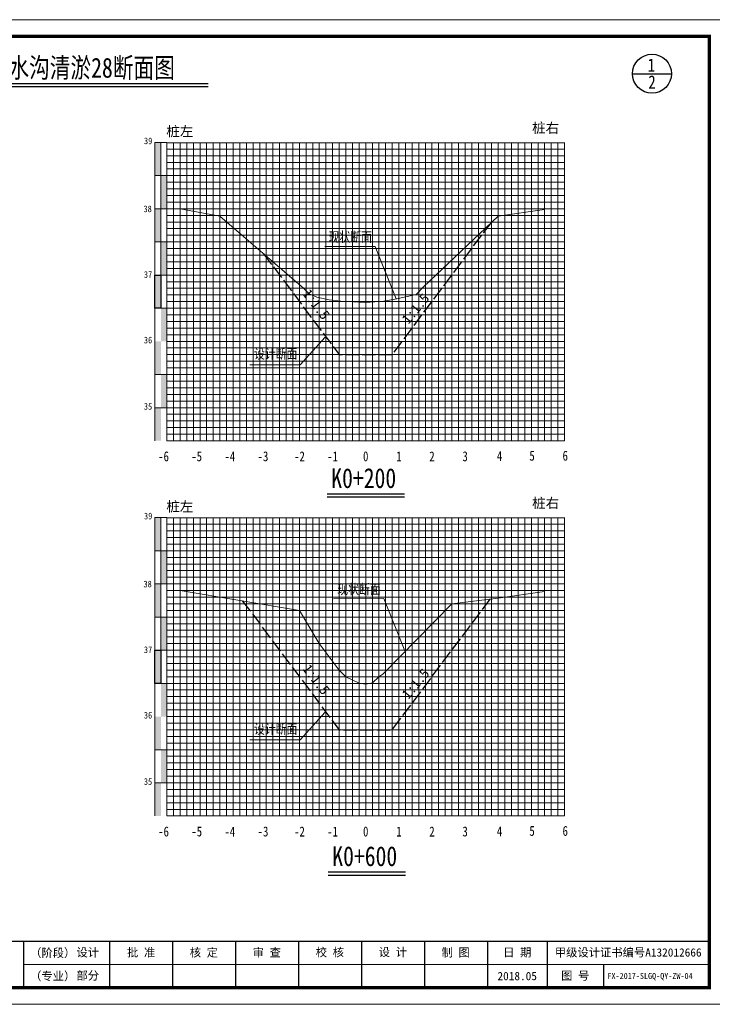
# Model space of a CAD drawing. Extents: x 464172 to 473094, y 3847158 to 3855433.
# Tile 96 of 98: x 471430 to 471639, y 3854203 to 3854500. Entities that reach past the tile are written whole.
import ezdxf
from ezdxf.enums import TextEntityAlignment as Align

# ---------------------------------------------------------------- set-up
doc = ezdxf.new("R2010")
doc.units = 0
doc.linetypes.add('4415', pattern=[5, 4, -1])
doc.layers.get('0').update_dxf_attribs({"linetype": 'CONTINUOUS'})
for name, color, linetype, lineweight in [('0.13文字', 3, 'CONTINUOUS', 13), ('2', 61, 'CONTINUOUS', 30), ('3', 8, 'CONTINUOUS', 5)]:
    doc.layers.add(name, color=color, linetype=linetype, lineweight=lineweight)
for name, color, linetype in [('DIMTEX', 7, 'CONTINUOUS'), ('DMX', 1, 'CONTINUOUS'), ('断面', 7, 'CONTINUOUS')]:
    doc.layers.add(name, color=color, linetype=linetype)
doc.styles.add('LYJFS', font='times.ttf', dxfattribs={"width": 0.7})
doc.styles.add('STYLE2', font='txt', dxfattribs={"width": 0.8})
doc.styles.add('仿宋', font='FangSong_GB2312.ttf', dxfattribs={"width": 0.8})
doc.styles.add('仿宋体', font='FangSong_GB2312.ttf', dxfattribs={"width": 0.8})
doc.styles.add('宋体', font='txt')
doc.styles.add('等线体', font='simhei.ttf')

# ---------------------------------------------------------------- blocks, each defined once
blk = doc.blocks.new('TK')
at = {"lineweight": 0}
for p, q in [((0, 297), (420, 297)), ((415, 12), (208, 12)), ((420, 0), (0, 0))]:
    blk.add_line(p, q, dxfattribs=at)
for p, q in [((208, 19), (208, 5)), ((234, 19), (234, 5)), ((253, 19), (253, 5)), ((272, 19), (272, 5)), ((291, 19), (291, 5)), ((310, 19), (310, 5)), ((329, 19), (329, 5)), ((348, 19), (348, 5)), ((366, 19), (366, 5)), ((383, 12), (383, 5))]:
    blk.add_line(p, q)
at = {"lineweight": 0, "const_width": 1}
blk.add_lwpolyline([(25, 292), (415, 292), (415, 5), (25, 5)], close=True, dxfattribs=at)
at = {"lineweight": 0, "const_width": 0.4}
blk.add_lwpolyline([(415, 19), (25, 19)], dxfattribs=at)
at = {"style": 'LYJFS'}
for s, p in [('（阶段）', (216.8339300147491, 15.5)), ('（专业）', (216.8339300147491, 8.5))]:
    blk.add_text(s, height=2.5, dxfattribs=at).set_placement(p, align=Align.MIDDLE_CENTER)
at = {"style": '仿宋'}
blk.add_text('2018.05', height=2.5, dxfattribs=at).set_placement((357, 8.5), align=Align.MIDDLE)
at = {"char_height": 2.5, "attachment_point": 5, "style": '宋体'}
for s, insert in [('设计', (227.4021536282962, 15.5)), ('批 准', (243.5, 15.5)), ('核 定', (262.4375, 15.47222222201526)), ('审 查', (281.4305555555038, 15.47328627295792)), ('校 核', (300.4652777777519, 15.54328155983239)), ('设 计', (319.4722222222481, 15.59333057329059)), ('制 图', (338.4166666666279, 15.4779241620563)), ('日 期', (357, 15.5)), ('甲级设计证书编号A132012666', (390.5, 15.5)), ('部分', (227.4021536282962, 8.5)), ('图 号', (374.5, 8.5))]:
    blk.add_mtext(s, dxfattribs=dict(at, insert=insert))

msp = doc.modelspace()

# ---------------------------------------------------------------- hatches: boundary and pattern name
at = {"linetype": 'Continuous'}
for points in [[(471471.0478901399, 3854462.753832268), (471472.8478901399, 3854462.753832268), (471472.8478901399, 3854452.753832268), (471471.0478901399, 3854452.753832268)], [(471472.8478901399, 3854452.753832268), (471474.64789014, 3854452.753832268), (471474.64789014, 3854442.753832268), (471472.8478901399, 3854442.753832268)], [(471471.0478901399, 3854442.753832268), (471472.8478901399, 3854442.753832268), (471472.8478901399, 3854432.753832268), (471471.0478901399, 3854432.753832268)], [(471472.8478901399, 3854432.753832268), (471474.64789014, 3854432.753832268), (471474.64789014, 3854422.753832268), (471472.8478901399, 3854422.753832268)], [(471471.0478901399, 3854422.753832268), (471472.8478901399, 3854422.753832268), (471472.8478901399, 3854412.753832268), (471471.0478901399, 3854412.753832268)], [(471472.8478901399, 3854412.753832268), (471474.64789014, 3854412.753832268), (471474.64789014, 3854402.753832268), (471472.8478901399, 3854402.753832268)], [(471471.0478901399, 3854402.753832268), (471472.8478901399, 3854402.753832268), (471472.8478901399, 3854392.753832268), (471471.0478901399, 3854392.753832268)], [(471472.8542508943, 3854392.778557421), (471474.6542508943, 3854392.778557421), (471474.6542508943, 3854382.778557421), (471472.8542508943, 3854382.778557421)], [(471471.0478901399, 3854382.749768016), (471472.8478901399, 3854382.749768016), (471472.8478901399, 3854372.749768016), (471471.0478901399, 3854372.749768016)], [(471471.0478901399, 3854349.590957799), (471472.8478901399, 3854349.590957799), (471472.8478901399, 3854339.590957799), (471471.0478901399, 3854339.590957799)], [(471472.8478901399, 3854339.590957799), (471474.64789014, 3854339.590957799), (471474.64789014, 3854329.590957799), (471472.8478901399, 3854329.590957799)], [(471471.0478901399, 3854329.590957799), (471472.8478901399, 3854329.590957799), (471472.8478901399, 3854319.590957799), (471471.0478901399, 3854319.590957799)], [(471472.8478901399, 3854319.590957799), (471474.64789014, 3854319.590957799), (471474.64789014, 3854309.590957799), (471472.8478901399, 3854309.590957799)], [(471471.0478901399, 3854309.590957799), (471472.8478901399, 3854309.590957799), (471472.8478901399, 3854299.590957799), (471471.0478901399, 3854299.590957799)], [(471472.8478901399, 3854299.590957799), (471474.64789014, 3854299.590957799), (471474.64789014, 3854289.590957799), (471472.8478901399, 3854289.590957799)], [(471471.0478901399, 3854289.590957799), (471472.8478901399, 3854289.590957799), (471472.8478901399, 3854279.590957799), (471471.0478901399, 3854279.590957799)], [(471472.8542508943, 3854279.615682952), (471474.6542508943, 3854279.615682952), (471474.6542508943, 3854269.615682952), (471472.8542508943, 3854269.615682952)], [(471471.0478901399, 3854269.586893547), (471472.8478901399, 3854269.586893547), (471472.8478901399, 3854259.586893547), (471471.0478901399, 3854259.586893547)]]:
    msp.add_hatch(color=7, dxfattribs=at).paths.add_polyline_path(points)

# ---------------------------------------------------------------- linework, layer by layer
at = {"color": 1, "linetype": '4415', "lineweight": 30, "flags": 128}
for points in [[(471503.8229363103, 3854429.187104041), (471526.64789014, 3854398.753832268), (471542.6478901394, 3854398.753832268), (471572.2671558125, 3854438.246186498)], [(471497.3816456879, 3854324.468665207), (471499.6478901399, 3854321.590957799), (471499.6478901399, 3854321.590957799), (471526.64789014, 3854285.590957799), (471542.6478901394, 3854285.590957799), (471572.2283983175, 3854325.031635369)]]:
    msp.add_lwpolyline(points, dxfattribs=at)
at = {"linetype": 'Continuous', "lineweight": 20, "flags": 128}
for points in [[(471543.8173995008, 3854415.631560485), (471537.4714616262, 3854431.406591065), (471522.3200719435, 3854431.380278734)], [(471522.4337343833, 3854404.034437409), (471514.8635726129, 3854395.699979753), (471499.7121829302, 3854395.673667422)], [(471546.4210674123, 3854309.368261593), (471540.0751295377, 3854325.143292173), (471524.9237398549, 3854325.116979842)], [(471522.4337343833, 3854290.87156294), (471514.8635726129, 3854282.537105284), (471499.7121829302, 3854282.510792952)]]:
    msp.add_lwpolyline(points, dxfattribs=at)
at = {"linetype": 'Continuous', "flags": 128}
for points in [[(471471.0478901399, 3854422.753832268), (471472.8478901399, 3854422.753832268), (471472.8478901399, 3854412.753832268), (471471.0478901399, 3854412.753832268)], [(471471.0478901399, 3854309.590957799), (471472.8478901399, 3854309.590957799), (471472.8478901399, 3854299.590957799), (471471.0478901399, 3854299.590957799)]]:
    msp.add_lwpolyline(points, close=True, dxfattribs=at)
at = {"layer": '2', "color": 7, "lineweight": 15}
for points in [[(471474.6478901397, 3854462.687731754), (471594.6478901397, 3854462.687731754)], [(471484.6478901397, 3854462.753832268), (471484.6478901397, 3854372.753832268)], [(471494.6478901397, 3854462.753832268), (471494.6478901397, 3854372.753832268)], [(471504.6478901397, 3854462.753832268), (471504.6478901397, 3854372.753832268)], [(471514.6478901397, 3854462.753832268), (471514.6478901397, 3854372.753832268)], [(471544.6478901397, 3854462.753832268), (471544.6478901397, 3854372.753832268)], [(471554.6478901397, 3854462.753832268), (471554.6478901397, 3854372.753832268)], [(471564.6478901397, 3854462.753832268), (471564.6478901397, 3854372.753832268)], [(471574.6478901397, 3854462.753832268), (471574.6478901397, 3854372.753832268)], [(471584.6478901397, 3854462.753832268), (471584.6478901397, 3854372.753832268)], [(471594.6478901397, 3854462.753832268), (471594.6478901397, 3854372.753832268)], [(471474.6478901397, 3854452.753832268), (471594.6478901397, 3854452.753832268)], [(471474.6478901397, 3854442.753832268), (471594.6478901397, 3854442.753832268)], [(471474.6478901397, 3854432.753832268), (471594.6478901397, 3854432.753832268)], [(471474.6478901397, 3854422.753832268), (471594.6478901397, 3854422.753832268)], [(471474.6478901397, 3854402.753832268), (471594.6478901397, 3854402.753832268)], [(471474.6478901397, 3854372.753832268), (471594.6478901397, 3854372.753832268)], [(471474.6478901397, 3854349.524857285), (471594.6478901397, 3854349.524857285)], [(471484.6478901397, 3854349.590957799), (471484.6478901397, 3854259.590957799)], [(471494.6478901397, 3854349.590957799), (471494.6478901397, 3854259.590957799)], [(471504.6478901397, 3854349.590957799), (471504.6478901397, 3854259.590957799)], [(471514.6478901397, 3854349.590957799), (471514.6478901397, 3854259.590957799)], [(471544.6478901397, 3854349.590957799), (471544.6478901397, 3854259.590957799)], [(471554.6478901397, 3854349.590957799), (471554.6478901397, 3854259.590957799)], [(471564.6478901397, 3854349.590957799), (471564.6478901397, 3854259.590957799)], [(471574.6478901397, 3854349.590957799), (471574.6478901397, 3854259.590957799)], [(471584.6478901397, 3854349.590957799), (471584.6478901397, 3854259.590957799)], [(471594.6478901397, 3854349.590957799), (471594.6478901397, 3854259.590957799)], [(471474.6478901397, 3854339.590957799), (471594.6478901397, 3854339.590957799)], [(471474.6478901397, 3854329.590957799), (471594.6478901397, 3854329.590957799)], [(471474.6478901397, 3854319.590957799), (471594.6478901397, 3854319.590957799)], [(471474.6478901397, 3854309.590957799), (471594.6478901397, 3854309.590957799)], [(471474.6478901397, 3854289.590957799), (471594.6478901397, 3854289.590957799)], [(471474.6478901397, 3854259.590957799), (471594.6478901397, 3854259.590957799)]]:
    msp.add_lwpolyline(points, dxfattribs=at)
at = {"layer": '2', "color": 3, "lineweight": 15}
for points in [[(471534.6478901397, 3854462.753832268), (471534.6478901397, 3854372.753832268)], [(471534.6478901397, 3854349.590957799), (471534.6478901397, 3854259.590957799)]]:
    msp.add_lwpolyline(points, dxfattribs=at)
at = {"layer": '2', "color": 7, "lineweight": 15, "flags": 128}
for points in [[(471474.6478901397, 3854412.753832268), (471594.6478901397, 3854412.753832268)], [(471474.6478901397, 3854299.590957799), (471594.6478901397, 3854299.590957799)]]:
    msp.add_lwpolyline(points, dxfattribs=at)
at = {"layer": '2', "color": 0, "lineweight": 15}
for points in [[(471474.6478901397, 3854392.753832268), (471594.6478901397, 3854392.753832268)], [(471474.6478901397, 3854382.753832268), (471594.6478901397, 3854382.753832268)], [(471474.6478901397, 3854279.590957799), (471594.6478901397, 3854279.590957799)], [(471474.6478901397, 3854269.590957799), (471594.6478901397, 3854269.590957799)]]:
    msp.add_lwpolyline(points, dxfattribs=at)
at = {"layer": '3', "lineweight": 5}
for points in [[(471474.6478901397, 3854460.753832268), (471594.6478901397, 3854460.753832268)], [(471476.6478901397, 3854462.753832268), (471476.6478901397, 3854372.753832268)], [(471478.6478901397, 3854462.753832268), (471478.6478901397, 3854372.753832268)], [(471480.6478901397, 3854462.753832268), (471480.6478901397, 3854372.753832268)], [(471482.6478901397, 3854462.753832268), (471482.6478901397, 3854372.753832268)], [(471486.6478901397, 3854462.753832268), (471486.6478901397, 3854372.753832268)], [(471488.6478901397, 3854462.753832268), (471488.6478901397, 3854372.753832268)], [(471490.6478901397, 3854462.753832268), (471490.6478901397, 3854372.753832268)], [(471492.6478901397, 3854462.753832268), (471492.6478901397, 3854372.753832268)], [(471496.6478901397, 3854462.753832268), (471496.6478901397, 3854372.753832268)], [(471498.6478901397, 3854462.753832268), (471498.6478901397, 3854372.753832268)], [(471500.6478901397, 3854462.753832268), (471500.6478901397, 3854372.753832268)], [(471502.6478901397, 3854462.753832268), (471502.6478901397, 3854372.753832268)], [(471506.6478901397, 3854462.753832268), (471506.6478901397, 3854372.753832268)], [(471508.6478901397, 3854462.753832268), (471508.6478901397, 3854372.753832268)], [(471510.6478901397, 3854462.753832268), (471510.6478901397, 3854372.753832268)], [(471512.6478901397, 3854462.753832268), (471512.6478901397, 3854372.753832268)], [(471516.6478901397, 3854462.753832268), (471516.6478901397, 3854372.753832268)], [(471518.6478901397, 3854462.753832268), (471518.6478901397, 3854372.753832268)], [(471520.6478901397, 3854462.753832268), (471520.6478901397, 3854372.753832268)], [(471522.6478901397, 3854462.753832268), (471522.6478901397, 3854372.753832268)], [(471526.6478901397, 3854462.753832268), (471526.6478901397, 3854372.753832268)], [(471528.6478901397, 3854462.753832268), (471528.6478901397, 3854372.753832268)], [(471530.6478901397, 3854462.753832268), (471530.6478901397, 3854372.753832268)], [(471532.6478901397, 3854462.753832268), (471532.6478901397, 3854372.753832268)], [(471536.6478901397, 3854462.753832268), (471536.6478901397, 3854372.753832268)], [(471538.6478901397, 3854462.753832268), (471538.6478901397, 3854372.753832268)], [(471540.6478901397, 3854462.753832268), (471540.6478901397, 3854372.753832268)], [(471542.6478901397, 3854462.753832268), (471542.6478901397, 3854372.753832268)], [(471546.6478901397, 3854462.753832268), (471546.6478901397, 3854372.753832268)], [(471548.6478901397, 3854462.753832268), (471548.6478901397, 3854372.753832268)], [(471550.6478901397, 3854462.753832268), (471550.6478901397, 3854372.753832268)], [(471552.6478901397, 3854462.753832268), (471552.6478901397, 3854372.753832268)], [(471556.6478901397, 3854462.753832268), (471556.6478901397, 3854372.753832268)], [(471558.6478901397, 3854462.753832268), (471558.6478901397, 3854372.753832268)], [(471560.6478901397, 3854462.753832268), (471560.6478901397, 3854372.753832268)], [(471562.6478901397, 3854462.753832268), (471562.6478901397, 3854372.753832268)], [(471566.6478901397, 3854462.753832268), (471566.6478901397, 3854372.753832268)], [(471568.6478901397, 3854462.753832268), (471568.6478901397, 3854372.753832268)], [(471570.6478901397, 3854462.753832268), (471570.6478901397, 3854372.753832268)], [(471572.6478901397, 3854462.753832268), (471572.6478901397, 3854372.753832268)], [(471576.6478901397, 3854462.753832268), (471576.6478901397, 3854372.753832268)], [(471578.6478901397, 3854462.753832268), (471578.6478901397, 3854372.753832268)], [(471580.6478901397, 3854462.753832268), (471580.6478901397, 3854372.753832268)], [(471582.6478901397, 3854462.753832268), (471582.6478901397, 3854372.753832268)], [(471586.6478901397, 3854462.753832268), (471586.6478901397, 3854372.753832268)], [(471588.6478901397, 3854462.753832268), (471588.6478901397, 3854372.753832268)], [(471590.6478901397, 3854462.753832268), (471590.6478901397, 3854372.753832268)], [(471592.6478901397, 3854462.753832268), (471592.6478901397, 3854372.753832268)], [(471474.6478901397, 3854458.753832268), (471594.6478901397, 3854458.753832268)], [(471474.6478901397, 3854456.753832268), (471594.6478901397, 3854456.753832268)], [(471474.6478901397, 3854454.753832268), (471594.6478901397, 3854454.753832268)], [(471474.6478901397, 3854450.753832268), (471594.6478901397, 3854450.753832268)], [(471474.6478901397, 3854448.753832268), (471594.6478901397, 3854448.753832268)], [(471474.6478901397, 3854446.753832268), (471594.6478901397, 3854446.753832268)], [(471474.6478901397, 3854444.753832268), (471594.6478901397, 3854444.753832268)], [(471474.6478901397, 3854440.753832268), (471594.6478901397, 3854440.753832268)], [(471474.6478901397, 3854438.753832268), (471594.6478901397, 3854438.753832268)], [(471474.6478901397, 3854436.753832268), (471594.6478901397, 3854436.753832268)], [(471474.6478901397, 3854434.753832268), (471594.6478901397, 3854434.753832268)], [(471474.6478901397, 3854430.753832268), (471594.6478901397, 3854430.753832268)], [(471474.6478901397, 3854428.753832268), (471594.6478901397, 3854428.753832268)], [(471474.6478901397, 3854426.753832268), (471594.6478901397, 3854426.753832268)], [(471474.6478901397, 3854424.753832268), (471594.6478901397, 3854424.753832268)], [(471474.6478901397, 3854420.753832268), (471594.6478901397, 3854420.753832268)], [(471474.6478901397, 3854418.753832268), (471594.6478901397, 3854418.753832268)], [(471474.6478901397, 3854416.753832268), (471594.6478901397, 3854416.753832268)], [(471474.6478901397, 3854414.753832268), (471594.6478901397, 3854414.753832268)], [(471474.6478901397, 3854410.753832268), (471594.6478901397, 3854410.753832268)], [(471474.6478901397, 3854408.753832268), (471594.6478901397, 3854408.753832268)], [(471474.6478901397, 3854406.753832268), (471594.6478901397, 3854406.753832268)], [(471474.6478901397, 3854404.753832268), (471594.6478901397, 3854404.753832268)], [(471474.6478901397, 3854400.753832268), (471594.6478901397, 3854400.753832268)], [(471474.6478901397, 3854398.753832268), (471594.6478901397, 3854398.753832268)], [(471474.6478901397, 3854396.753832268), (471594.6478901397, 3854396.753832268)], [(471474.6478901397, 3854394.753832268), (471594.6478901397, 3854394.753832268)], [(471474.6478901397, 3854390.753832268), (471594.6478901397, 3854390.753832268)], [(471474.6478901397, 3854388.753832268), (471594.6478901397, 3854388.753832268)], [(471474.6478901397, 3854386.753832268), (471594.6478901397, 3854386.753832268)], [(471474.6478901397, 3854384.753832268), (471594.6478901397, 3854384.753832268)], [(471474.6478901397, 3854380.753832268), (471594.6478901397, 3854380.753832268)], [(471474.6478901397, 3854378.753832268), (471594.6478901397, 3854378.753832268)], [(471474.6478901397, 3854376.753832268), (471594.6478901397, 3854376.753832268)], [(471474.6478901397, 3854374.753832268), (471594.6478901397, 3854374.753832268)], [(471474.6478901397, 3854347.590957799), (471594.6478901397, 3854347.590957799)], [(471476.6478901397, 3854349.590957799), (471476.6478901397, 3854259.590957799)], [(471478.6478901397, 3854349.590957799), (471478.6478901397, 3854259.590957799)], [(471480.6478901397, 3854349.590957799), (471480.6478901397, 3854259.590957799)], [(471482.6478901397, 3854349.590957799), (471482.6478901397, 3854259.590957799)], [(471486.6478901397, 3854349.590957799), (471486.6478901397, 3854259.590957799)], [(471488.6478901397, 3854349.590957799), (471488.6478901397, 3854259.590957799)], [(471490.6478901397, 3854349.590957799), (471490.6478901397, 3854259.590957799)], [(471492.6478901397, 3854349.590957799), (471492.6478901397, 3854259.590957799)], [(471496.6478901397, 3854349.590957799), (471496.6478901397, 3854259.590957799)], [(471498.6478901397, 3854349.590957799), (471498.6478901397, 3854259.590957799)], [(471500.6478901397, 3854349.590957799), (471500.6478901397, 3854259.590957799)], [(471502.6478901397, 3854349.590957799), (471502.6478901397, 3854259.590957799)], [(471506.6478901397, 3854349.590957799), (471506.6478901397, 3854259.590957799)], [(471508.6478901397, 3854349.590957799), (471508.6478901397, 3854259.590957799)], [(471510.6478901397, 3854349.590957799), (471510.6478901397, 3854259.590957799)], [(471512.6478901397, 3854349.590957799), (471512.6478901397, 3854259.590957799)], [(471516.6478901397, 3854349.590957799), (471516.6478901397, 3854259.590957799)], [(471518.6478901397, 3854349.590957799), (471518.6478901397, 3854259.590957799)], [(471520.6478901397, 3854349.590957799), (471520.6478901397, 3854259.590957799)], [(471522.6478901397, 3854349.590957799), (471522.6478901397, 3854259.590957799)], [(471526.6478901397, 3854349.590957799), (471526.6478901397, 3854259.590957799)], [(471528.6478901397, 3854349.590957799), (471528.6478901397, 3854259.590957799)], [(471530.6478901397, 3854349.590957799), (471530.6478901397, 3854259.590957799)], [(471532.6478901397, 3854349.590957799), (471532.6478901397, 3854259.590957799)], [(471536.6478901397, 3854349.590957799), (471536.6478901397, 3854259.590957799)], [(471538.6478901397, 3854349.590957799), (471538.6478901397, 3854259.590957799)], [(471540.6478901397, 3854349.590957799), (471540.6478901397, 3854259.590957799)], [(471542.6478901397, 3854349.590957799), (471542.6478901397, 3854259.590957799)], [(471546.6478901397, 3854349.590957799), (471546.6478901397, 3854259.590957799)], [(471548.6478901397, 3854349.590957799), (471548.6478901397, 3854259.590957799)], [(471550.6478901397, 3854349.590957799), (471550.6478901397, 3854259.590957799)], [(471552.6478901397, 3854349.590957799), (471552.6478901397, 3854259.590957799)], [(471556.6478901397, 3854349.590957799), (471556.6478901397, 3854259.590957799)], [(471558.6478901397, 3854349.590957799), (471558.6478901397, 3854259.590957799)], [(471560.6478901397, 3854349.590957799), (471560.6478901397, 3854259.590957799)], [(471562.6478901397, 3854349.590957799), (471562.6478901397, 3854259.590957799)], [(471566.6478901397, 3854349.590957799), (471566.6478901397, 3854259.590957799)], [(471568.6478901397, 3854349.590957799), (471568.6478901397, 3854259.590957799)], [(471570.6478901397, 3854349.590957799), (471570.6478901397, 3854259.590957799)], [(471572.6478901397, 3854349.590957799), (471572.6478901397, 3854259.590957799)], [(471576.6478901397, 3854349.590957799), (471576.6478901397, 3854259.590957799)], [(471578.6478901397, 3854349.590957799), (471578.6478901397, 3854259.590957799)], [(471580.6478901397, 3854349.590957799), (471580.6478901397, 3854259.590957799)], [(471582.6478901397, 3854349.590957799), (471582.6478901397, 3854259.590957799)], [(471586.6478901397, 3854349.590957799), (471586.6478901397, 3854259.590957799)], [(471588.6478901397, 3854349.590957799), (471588.6478901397, 3854259.590957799)], [(471590.6478901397, 3854349.590957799), (471590.6478901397, 3854259.590957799)], [(471592.6478901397, 3854349.590957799), (471592.6478901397, 3854259.590957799)], [(471474.6478901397, 3854345.590957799), (471594.6478901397, 3854345.590957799)], [(471474.6478901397, 3854343.590957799), (471594.6478901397, 3854343.590957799)], [(471474.6478901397, 3854341.590957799), (471594.6478901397, 3854341.590957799)], [(471474.6478901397, 3854337.590957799), (471594.6478901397, 3854337.590957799)], [(471474.6478901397, 3854335.590957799), (471594.6478901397, 3854335.590957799)], [(471474.6478901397, 3854333.590957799), (471594.6478901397, 3854333.590957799)], [(471474.6478901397, 3854331.590957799), (471594.6478901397, 3854331.590957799)], [(471474.6478901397, 3854327.590957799), (471594.6478901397, 3854327.590957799)], [(471474.6478901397, 3854325.590957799), (471594.6478901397, 3854325.590957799)], [(471474.6478901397, 3854323.590957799), (471594.6478901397, 3854323.590957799)], [(471474.6478901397, 3854321.590957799), (471594.6478901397, 3854321.590957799)], [(471474.6478901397, 3854317.590957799), (471594.6478901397, 3854317.590957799)], [(471474.6478901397, 3854315.590957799), (471594.6478901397, 3854315.590957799)], [(471474.6478901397, 3854313.590957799), (471594.6478901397, 3854313.590957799)], [(471474.6478901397, 3854311.590957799), (471594.6478901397, 3854311.590957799)], [(471474.6478901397, 3854307.590957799), (471594.6478901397, 3854307.590957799)], [(471474.6478901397, 3854305.590957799), (471594.6478901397, 3854305.590957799)], [(471474.6478901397, 3854303.590957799), (471594.6478901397, 3854303.590957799)], [(471474.6478901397, 3854301.590957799), (471594.6478901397, 3854301.590957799)], [(471474.6478901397, 3854297.590957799), (471594.6478901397, 3854297.590957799)], [(471474.6478901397, 3854295.590957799), (471594.6478901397, 3854295.590957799)], [(471474.6478901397, 3854293.590957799), (471594.6478901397, 3854293.590957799)], [(471474.6478901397, 3854291.590957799), (471594.6478901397, 3854291.590957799)], [(471474.6478901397, 3854287.590957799), (471594.6478901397, 3854287.590957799)], [(471474.6478901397, 3854285.590957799), (471594.6478901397, 3854285.590957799)], [(471474.6478901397, 3854283.590957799), (471594.6478901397, 3854283.590957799)], [(471474.6478901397, 3854281.590957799), (471594.6478901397, 3854281.590957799)], [(471474.6478901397, 3854277.590957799), (471594.6478901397, 3854277.590957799)], [(471474.6478901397, 3854275.590957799), (471594.6478901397, 3854275.590957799)], [(471474.6478901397, 3854273.590957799), (471594.6478901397, 3854273.590957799)], [(471474.6478901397, 3854271.590957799), (471594.6478901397, 3854271.590957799)], [(471474.6478901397, 3854267.590957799), (471594.6478901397, 3854267.590957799)], [(471474.6478901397, 3854265.590957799), (471594.6478901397, 3854265.590957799)], [(471474.6478901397, 3854263.590957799), (471594.6478901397, 3854263.590957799)], [(471474.6478901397, 3854261.590957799), (471594.6478901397, 3854261.590957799)]]:
    msp.add_lwpolyline(points, dxfattribs=at)
at = {"layer": '3', "color": 0, "lineweight": 5}
for points in [[(471524.6478901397, 3854462.753832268), (471524.6478901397, 3854372.753832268)], [(471471.0478901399, 3854392.753832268), (471594.6478901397, 3854392.753832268)], [(471471.0478901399, 3854382.753832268), (471594.6478901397, 3854382.753832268)], [(471524.6478901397, 3854349.590957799), (471524.6478901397, 3854259.590957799)], [(471471.0478901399, 3854279.590957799), (471594.6478901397, 3854279.590957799)], [(471471.0478901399, 3854269.590957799), (471594.6478901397, 3854269.590957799)]]:
    msp.add_lwpolyline(points, dxfattribs=at)
at = {"layer": 'DIMTEX', "linetype": 'Continuous'}
for p, q in [((471415.8158197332, 3854479.603822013), (471487.1074948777, 3854479.603822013)), ((471522.9907553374, 3854355.816176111), (471546.3358406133, 3854355.816176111)), ((471523.2970015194, 3854241.780363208), (471546.6420867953, 3854241.780363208))]:
    msp.add_line(p, q, dxfattribs=at)
at = {"layer": 'DIMTEX', "color": 1, "linetype": 'Continuous'}
for p, q in [((471415.8363125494, 3854480.566264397), (471487.1074948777, 3854480.566264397)), ((471523.0112471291, 3854356.778570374), (471546.3358406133, 3854356.778570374)), ((471523.317493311, 3854242.742757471), (471546.6420867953, 3854242.742757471))]:
    msp.add_line(p, q, dxfattribs=at)
at = {"layer": 'DMX', "color": 7, "linetype": 'Continuous', "lineweight": 15, "flags": 128}
for points in [[(471478.6478901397, 3854442.753832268), (471490.6478901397, 3854440.495507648), (471515.8995430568, 3854418.821512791), (471517.5929834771, 3854417.090494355), (471519.8500690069, 3854416.106447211), (471523.6628150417, 3854415.313884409), (471527.1248485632, 3854414.853774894), (471534.6478901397, 3854414.495507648), (471540.0811708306, 3854414.923073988), (471544.0442222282, 3854415.577768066), (471549.8510194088, 3854416.916881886), (471552.0855591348, 3854419.178585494), (471574.6478901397, 3854440.495507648), (471588.6478901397, 3854442.495507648)], [(471478.6478901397, 3854327.590957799), (471514.6478901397, 3854321.590957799), (471520.6478901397, 3854311.590957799), (471526.6478901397, 3854303.590957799), (471528.6478901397, 3854301.590957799), (471532.6478901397, 3854299.690900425), (471532.6478901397, 3854299.690900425), (471534.6478901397, 3854299.332633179), (471536.6478901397, 3854299.760199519), (471538.6478901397, 3854301.590957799), (471539.8230760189, 3854302.35487052), (471560.6478901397, 3854323.590957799), (471574.6478901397, 3854325.332633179), (471588.6478901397, 3854327.332633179)]]:
    msp.add_lwpolyline(points, dxfattribs=at)
at = {"layer": '断面'}
msp.add_line((471615.1246294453, 3854483.4883289), (471626.9316234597, 3854483.4883289), dxfattribs=at)
at = {"layer": '断面', "color": 3, "lineweight": 15}
for points in [[(471474.6478901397, 3854462.753832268), (471471.0478901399, 3854462.753832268)], [(471471.0478901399, 3854462.753832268), (471471.0478901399, 3854372.753832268)], [(471472.8478901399, 3854462.753832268), (471472.8478901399, 3854412.753832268)], [(471474.6478901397, 3854462.753832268), (471474.6478901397, 3854372.753832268)], [(471474.6478901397, 3854452.753832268), (471471.0478901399, 3854452.753832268)], [(471474.6478901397, 3854442.753832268), (471471.0478901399, 3854442.753832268)], [(471474.6478901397, 3854432.753832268), (471471.0478901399, 3854432.753832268)], [(471474.6478901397, 3854422.753832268), (471471.0478901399, 3854422.753832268)], [(471471.0478901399, 3854412.753832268), (471474.6478901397, 3854412.753832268)], [(471474.6478901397, 3854349.590957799), (471471.0478901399, 3854349.590957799)], [(471471.0478901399, 3854349.590957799), (471471.0478901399, 3854259.590957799)], [(471472.8478901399, 3854349.590957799), (471472.8478901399, 3854299.590957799)], [(471474.6478901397, 3854349.590957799), (471474.6478901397, 3854259.590957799)], [(471474.6478901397, 3854339.590957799), (471471.0478901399, 3854339.590957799)], [(471474.6478901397, 3854329.590957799), (471471.0478901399, 3854329.590957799)], [(471474.6478901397, 3854319.590957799), (471471.0478901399, 3854319.590957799)], [(471474.6478901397, 3854309.590957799), (471471.0478901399, 3854309.590957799)], [(471471.0478901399, 3854299.590957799), (471474.6478901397, 3854299.590957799)]]:
    msp.add_lwpolyline(points, dxfattribs=at)
at = {"layer": '断面', "color": 7, "lineweight": 15}
for points in [[(471474.6478901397, 3854412.753832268), (471594.6478901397, 3854412.753832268)], [(471474.6478901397, 3854299.590957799), (471594.6478901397, 3854299.590957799)]]:
    msp.add_lwpolyline(points, dxfattribs=at)
at = {"layer": '断面'}
msp.add_circle((471621.0281264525, 3854483.4883289), 5.903497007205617, dxfattribs=at)

# ---------------------------------------------------------------- block references
msp.add_blockref('TK', (471223.36593485, 3854202.78275814), dxfattribs=at)

# ---------------------------------------------------------------- texts
at = {"style": '等线体'}
for s, p in [('桩右', (471584.8495949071, 3854465.633463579)), ('桩左', (471474.4746708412, 3854464.589282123)), ('桩左', (471474.4746708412, 3854351.426407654)), ('桩右', (471584.8495949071, 3854352.47058911))]:
    msp.add_text(s, height=3, dxfattribs=at).set_placement(p)
at = {"linetype": 'Continuous', "char_height": 3, "width": 37.93252298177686, "attachment_point": 1, "style": '仿宋体'}
for s, insert in [('现状断面', (471523.4589263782, 3854435.755229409)), ('设计断面', (471500.9362278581, 3854400.545611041)), ('现状断面', (471526.0625942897, 3854329.491930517)), ('设计断面', (471500.9362278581, 3854287.382736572))]:
    msp.add_mtext(s, dxfattribs=dict(at, insert=insert))
at = {"layer": '0.13文字', "linetype": 'Continuous', "lineweight": 13, "insert": (471606.3659348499, 3854212.241661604), "char_height": 1.8, "width": 55.55091040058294, "attachment_point": 1, "style": 'LYJFS'}
msp.add_mtext('{\\fFangSong_GB2312|b0|i0|c134|p49;\\W1;\\C7; FX-2017-SLGQ-QY-ZW-04\\P  }', dxfattribs=at)
at = {"layer": 'DIMTEX', "linetype": 'Continuous', "style": 'STYLE2', "width": 0.8}
for s, height, p in [('排水沟清淤28断面图', 6.000299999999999, (471420.5912960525, 3854482.291984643)), ('1', 4.0002, (471619.7542687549, 3854484.081507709)), ('2', 4.0002, (471619.9559392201, 3854478.976353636)), ('K0+200', 6, (471524.2574547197, 3854358.504204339)), ('K0+600', 6, (471524.5637009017, 3854244.468391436))]:
    msp.add_text(s, height=height, dxfattribs=at).set_placement(p)
at = {"layer": '断面', "color": 7, "style": '等线体', "width": 0.8}
for s, p in [('39', (471467.7462930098, 3854461.630313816)), ('38', (471467.5947019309, 3854441.12030195)), ('37', (471467.7112530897, 3854421.305899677)), ('36', (471467.7112530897, 3854401.549495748)), ('35', (471467.7112530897, 3854381.549495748)), ('39', (471467.7462930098, 3854348.467439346)), ('38', (471467.5947019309, 3854327.957427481)), ('37', (471467.7112530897, 3854308.143025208)), ('36', (471467.7112530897, 3854288.386621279)), ('35', (471467.7112530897, 3854268.386621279))]:
    msp.add_text(s, height=2, dxfattribs=at).set_placement(p, align=Align.BOTTOM_LEFT)
at = {"layer": '断面', "color": 7, "style": '仿宋体'}
for rotation, p in [(307.8423377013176, (471519.7201018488, 3854413.924411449)), (50.19763166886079, (471549.6887850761, 3854412.656176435)), (307.8423377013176, (471519.7201018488, 3854300.76153698)), (50.19763166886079, (471549.6887850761, 3854299.493301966))]:
    msp.add_text('1:1.5', height=3, rotation=rotation, dxfattribs=at).set_placement(p, align=Align.MIDDLE)
at = {"layer": '断面', "color": 7, "style": '等线体', "width": 0.8}
for s, p in [('-6', (471473.6377865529, 3854368.061026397)), ('-5', (471483.6377865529, 3854368.061026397)), ('-4', (471493.6377865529, 3854368.061026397)), ('-3', (471503.6377865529, 3854368.061026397)), ('-2', (471514.64789014, 3854368.061026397)), ('-1', (471524.64789014, 3854368.061026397)), ('0', (471534.64789014, 3854368.061026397)), ('1', (471544.64789014, 3854368.061026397)), ('2', (471554.64789014, 3854368.061026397)), ('3', (471564.64789014, 3854368.061026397)), ('4', (471575.0376635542, 3854368.15133242)), ('5', (471584.8569175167, 3854368.241638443)), ('6', (471594.8569175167, 3854368.241638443)), ('-6', (471473.6377865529, 3854254.898151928)), ('-5', (471483.6377865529, 3854254.898151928)), ('-4', (471493.6377865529, 3854254.898151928)), ('-3', (471503.6377865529, 3854254.898151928)), ('-2', (471514.64789014, 3854254.898151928)), ('-1', (471524.64789014, 3854254.898151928)), ('0', (471534.64789014, 3854254.898151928)), ('1', (471544.64789014, 3854254.898151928)), ('2', (471554.64789014, 3854254.898151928)), ('3', (471564.64789014, 3854254.898151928)), ('4', (471575.0376635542, 3854254.988457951)), ('5', (471584.8569175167, 3854255.078763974)), ('6', (471594.8569175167, 3854255.078763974))]:
    msp.add_text(s, height=3, dxfattribs=at).set_placement(p, align=Align.MIDDLE)

doc.saveas('drawing.dxf')
